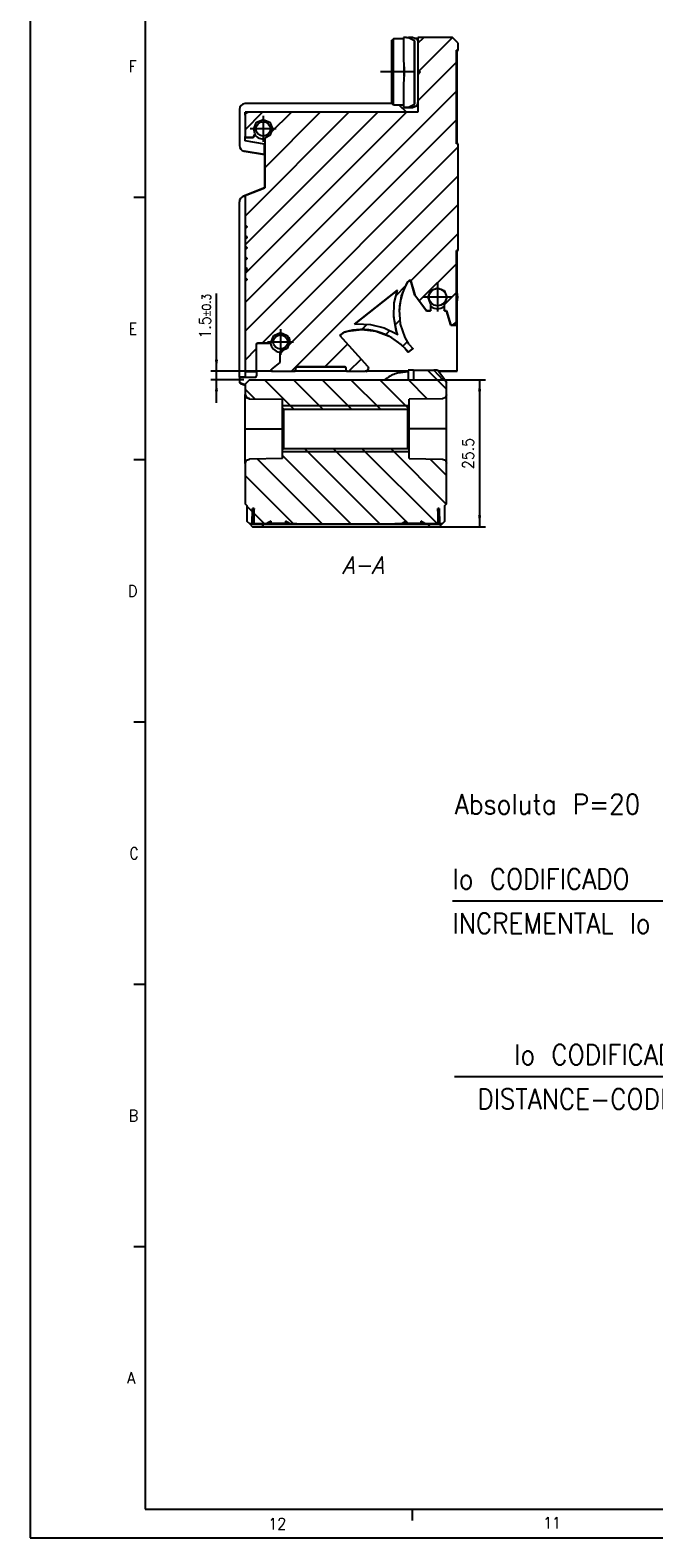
# Model space of a CAD drawing. Header units: millimetres. Extents: x -285 to 2170, y -280 to 203.
# Tile 1 of 32: x -285 to -176, y -217 to 45. Entities that reach past the tile are written whole.
import ezdxf

# ---------------------------------------------------------------- set-up
doc = ezdxf.new("R2010")
doc.units = ezdxf.units.MM
doc.linetypes.add('DOT_CENTER', pattern=[14, 12, -1, 0, -1])
doc.layers.add('1', color=7, linetype='Continuous')
doc.styles.add('CONVERTER_11', font='txt.shx', dxfattribs={"width": 0.9})
doc.styles.add('CONVERTER_14', font='txt.shx', dxfattribs={"width": 0.9, "oblique": 15})
doc.dimstyles.new('ME10_DIM_32', dxfattribs={"dimtxt": 2, "dimasz": 2, "dimexe": 1, "dimexo": 1, "dimgap": 1, "dimtad": 1, "dimdec": 1, "dimdsep": 46, "dimtxsty": 'CONVERTER_11', "dimsah": 1, "dimcen": 0.09, "dimclrd": 2, "dimclre": 2, "dimclrt": 2, "dimadec": 0, "dimazin": 0, "dimtfac": 1, "dimtdec": 4, "dimtix": 1, "dimtmove": 0, "dimatfit": 3, "dimfxl": 1, "dimtolj": 1, "dimtzin": 0, "dimarcsym": 0})
doc.dimstyles.new('ME10_DIM_33', dxfattribs={"dimtxt": 2, "dimasz": 2, "dimexe": 1, "dimexo": 1, "dimgap": 1, "dimtad": 1, "dimdsep": 46, "dimtxsty": 'CONVERTER_11', "dimsah": 1, "dimcen": 0.09, "dimclrd": 2, "dimclre": 2, "dimclrt": 2, "dimadec": 0, "dimazin": 0, "dimtol": 1, "dimtp": 0.3, "dimtm": 0.3, "dimtfac": 0.75, "dimtdec": 1, "dimtix": 1, "dimtmove": 0, "dimatfit": 3, "dimfxl": 1, "dimtolj": 1, "dimtzin": 0, "dimarcsym": 0})
doc.dimstyles.get("Standard").update_dxf_attribs({"dimtxt": 0.18, "dimasz": 0.18, "dimexe": 0.18, "dimexo": 0.0625, "dimgap": 0.09, "dimtad": 0, "dimtih": 1, "dimtoh": 1, "dimdec": 4, "dimzin": 0, "dimdsep": 46, "dimtxsty": 'Standard', "dimcen": 0.09, "dimadec": 0, "dimazin": 0, "dimtfac": 1, "dimtdec": 4, "dimtofl": 0, "dimtmove": 0, "dimatfit": 3, "dimfxl": 1, "dimtolj": 1, "dimtzin": 0, "dimarcsym": 0})
pattern_1 = [(-45, (0, 0), (2.5, 2.5), [])]

# ---------------------------------------------------------------- blocks, each defined once
blk = doc.blocks.new('Marco_a2', base_point=(304.21, -212.02))
at = {"layer": '1', "color": 7, "linetype": 'Continuous'}
for p, q in [((-264.79, 197.98), (-264.79, -212.02)), ((-264.79, -212.02), (304.21, -212.02))]:
    blk.add_line(p, q, dxfattribs=at)
at = {"layer": '1', "color": 2, "linetype": 'Continuous'}
for p, q in [((-284.79, 79.98), (-284.79, -217.02)), ((-264.79, 15.76), (-266.79, 15.76)), ((-264.79, -29.8), (-266.79, -29.8)), ((-264.79, -75.35), (-266.79, -75.35)), ((-264.79, -120.91), (-266.79, -120.91)), ((-264.79, -166.46), (-266.79, -166.46)), ((-218.47, -212.02), (-218.47, -214.02)), ((-284.79, -217.02), (309.21, -217.02))]:
    blk.add_line(p, q, dxfattribs=at)
at = {"layer": '1', "color": 2, "char_height": 2, "attachment_point": 4, "line_spacing_factor": 1.20048, "style": 'CONVERTER_11'}
for s, insert in [('F', (-267.69, 38.54)), ('E', (-267.69, -7.02)), ('D', (-267.78, -52.58)), ('C', (-267.56, -98.13)), ('B', (-267.65, -143.69)), ('A', (-267.94, -189.24)), ('12', (-243.42, -214.58)), ('11', (-195.7, -214.41))]:
    blk.add_mtext(s, dxfattribs=dict(at, insert=insert))
blk = doc.blocks.new('Top', base_point=(304.21, -212.02))
blk.add_blockref('Marco_a2', (304.21, -212.02))
blk = doc.blocks.new('A__1', base_point=(-105.42, -133.038))
at = {"layer": '1', "color": 2, "char_height": 3.5, "line_spacing_factor": 1.320528, "style": 'CONVERTER_11'}
for s, insert, attachment_point in [('Io CODIFICADO\\PINCREMENTAL Io', (-211.435, -112.034), 7), ('Io CODIFICADO\\PDISTANCE-CODED Io', (-185.357, -136.954), 5)]:
    blk.add_mtext(s, dxfattribs=dict(at, insert=insert, attachment_point=attachment_point))
blk = doc.blocks.new('240', base_point=(-105, -138.27))
blk.add_blockref('A__1', (-105.42, -133.04))
blk = doc.blocks.new('CABEZA__28', base_point=(-247.46, -41.42))
at = {"linetype": 'Continuous'}
h = blk.add_hatch(dxfattribs=at)
h.set_pattern_fill('_USER', color=3, scale=3.535534, angle=-45, pattern_type=0)
h.set_pattern_definition(pattern_1)
h.paths.add_polyline_path([(-218.2, -14.21), (-214.66, -14.21), (-213.15, -15.92), (-212.8, -15.92), (-212.46, -16.38), (-212.46, -18.44), (-212.68, -18.98), (-213.2, -19.19), (-218.96, -19.27), (-218.96, -20.77), (-219.21, -21.02), (-240.71, -21.02), (-240.96, -20.77), (-240.96, -19.27), (-246.72, -19.19), (-247.24, -18.98), (-247.46, -18.44), (-247.46, -16.67), (-246.71, -15.92), (-218.2, -15.92)])
h = blk.add_hatch(dxfattribs=at)
h.set_pattern_fill('_USER', color=3, scale=3.535534, angle=-45, pattern_type=0)
h.set_pattern_definition(pattern_1)
h.paths.add_polyline_path([(-219.88, -40.68), (-219.46, -40.47), (-219.46, -40.82), (-216.95, -40.82), (-216.95, -40.47), (-216.54, -40.68), (-216.13, -40.92), (-214.01, -40.92), (-214.01, -38.22), (-213.76, -38.22), (-213.69, -40.92), (-213.26, -40.92), (-212.76, -40.42), (-212.76, -37.72), (-212.46, -37.42), (-212.46, -30.4), (-212.68, -29.87), (-213.2, -29.65), (-218.96, -29.57), (-218.96, -28.07), (-219.21, -27.82), (-240.71, -27.82), (-240.96, -28.07), (-240.96, -29.57), (-246.72, -29.65), (-247.24, -29.87), (-247.46, -30.4), (-247.46, -37.42), (-247.16, -37.72), (-247.16, -40.42), (-246.66, -40.92), (-246.23, -40.92), (-246.16, -38.22), (-245.91, -38.22), (-245.91, -40.92), (-243.78, -40.92), (-243.38, -40.68), (-242.96, -40.47), (-242.96, -40.82), (-240.45, -40.82), (-240.45, -40.47), (-240.04, -40.68), (-239.63, -40.92), (-220.28, -40.92)])
at = {"color": 7, "linetype": 'Continuous'}
for p, q in [((-219.13, -14.21), (-219.13, -15.92)), ((-218.2, -14.21), (-214.66, -14.21)), ((-218.2, -14.21), (-218.2, -15.92)), ((-214.04, -14.21), (-214.66, -14.21)), ((-214.66, -14.21), (-213.15, -15.92)), ((-212.8, -15.92), (-214.04, -14.21)), ((-246.71, -15.92), (-247.46, -16.67)), ((-247.46, -16.67), (-247.46, -18.44)), ((-246.71, -15.92), (-218.2, -15.92)), ((-213.15, -15.92), (-212.8, -15.92)), ((-212.8, -15.92), (-212.46, -16.38)), ((-212.46, -18.44), (-212.46, -16.38)), ((-247.46, -24.42), (-247.46, -18.44)), ((-247.46, -18.44), (-247.24, -18.98)), ((-247.24, -18.98), (-247.46, -18.44)), ((-247.24, -18.98), (-246.72, -19.19)), ((-246.72, -19.19), (-247.24, -18.98)), ((-246.72, -19.19), (-240.96, -19.27)), ((-246.72, -19.19), (-240.96, -19.27)), ((-240.96, -20.77), (-240.96, -19.27)), ((-240.71, -21.02), (-240.96, -20.77)), ((-240.96, -28.07), (-240.96, -20.77)), ((-219.21, -21.02), (-218.96, -20.77)), ((-213.2, -19.19), (-218.96, -19.27)), ((-213.2, -19.19), (-218.96, -19.27)), ((-218.96, -20.77), (-218.96, -19.27)), ((-218.96, -28.07), (-218.96, -20.77)), ((-212.68, -18.98), (-213.2, -19.19)), ((-212.68, -18.98), (-213.2, -19.19)), ((-212.46, -18.44), (-212.68, -18.98)), ((-212.46, -18.44), (-212.68, -18.98)), ((-212.46, -24.42), (-212.46, -18.44)), ((-240.71, -27.82), (-240.71, -21.02)), ((-240.71, -21.02), (-219.21, -21.02)), ((-219.21, -27.82), (-219.21, -21.02)), ((-247.46, -24.42), (-246.72, -24.42)), ((-247.46, -30.4), (-247.46, -24.42)), ((-246.72, -24.42), (-240.96, -24.42)), ((-213.2, -24.42), (-218.96, -24.42)), ((-212.46, -24.42), (-213.2, -24.42)), ((-212.46, -30.4), (-212.46, -24.42)), ((-240.71, -27.82), (-240.96, -28.07)), ((-240.96, -29.57), (-240.96, -28.07)), ((-240.71, -27.82), (-219.21, -27.82)), ((-219.21, -27.82), (-218.96, -28.07)), ((-218.96, -29.57), (-218.96, -28.07)), ((-247.46, -30.4), (-247.24, -29.87)), ((-247.46, -30.4), (-247.46, -37.42)), ((-247.24, -29.87), (-246.72, -29.65)), ((-240.96, -29.57), (-246.72, -29.65)), ((-218.96, -29.57), (-213.2, -29.65)), ((-213.2, -29.65), (-212.68, -29.87)), ((-212.68, -29.87), (-212.46, -30.4)), ((-212.46, -37.42), (-212.46, -30.4)), ((-247.16, -37.72), (-247.46, -37.42)), ((-247.16, -37.72), (-247.46, -37.42)), ((-247.46, -37.42), (-247.16, -37.72)), ((-247.46, -37.42), (-247.16, -37.72)), ((-247.16, -37.72), (-247.16, -40.42)), ((-246.23, -40.92), (-246.16, -38.22)), ((-246.23, -40.92), (-246.16, -38.22)), ((-246.16, -38.22), (-245.91, -38.22)), ((-245.97, -38.22), (-246.16, -38.22)), ((-246.16, -38.22), (-246.16, -38.22)), ((-245.95, -38.57), (-245.99, -38.92)), ((-245.99, -38.92), (-245.91, -38.92)), ((-245.91, -38.92), (-245.99, -38.92)), ((-245.91, -38.22), (-245.97, -38.22)), ((-245.91, -38.27), (-245.95, -38.57)), ((-245.91, -40.92), (-245.91, -38.22)), ((-214.01, -38.22), (-213.76, -38.22)), ((-214.01, -38.22), (-214.01, -40.92)), ((-213.94, -38.22), (-214.01, -38.22)), ((-213.97, -38.57), (-214.01, -38.27)), ((-214.01, -38.92), (-213.93, -38.92)), ((-213.93, -38.92), (-213.97, -38.57)), ((-213.76, -38.22), (-213.94, -38.22)), ((-213.76, -38.22), (-213.69, -40.92)), ((-213.76, -38.22), (-213.69, -40.92)), ((-213.76, -38.22), (-213.76, -38.22)), ((-212.46, -37.42), (-212.76, -37.72)), ((-212.76, -37.72), (-212.46, -37.42)), ((-212.76, -37.72), (-212.46, -37.42)), ((-212.46, -37.42), (-212.76, -37.72)), ((-212.76, -40.42), (-212.76, -37.72)), ((-247.16, -40.42), (-246.66, -40.92)), ((-246.66, -40.92), (-247.16, -40.42)), ((-247.16, -40.42), (-247.16, -40.42)), ((-246.66, -40.92), (-246.16, -41.42)), ((-246.66, -40.92), (-246.16, -41.42)), ((-246.66, -40.92), (-246.66, -40.92)), ((-246.66, -40.92), (-246.23, -40.92)), ((-244.22, -40.92), (-246.66, -40.92)), ((-246.23, -40.92), (-243.38, -40.92)), ((-246.23, -40.92), (-246.23, -40.92)), ((-246.16, -41.42), (-244.51, -41.42)), ((-213.76, -41.42), (-246.16, -41.42)), ((-245.91, -40.92), (-243.78, -40.92)), ((-245.91, -40.92), (-245.91, -40.92)), ((-244.51, -41.42), (-244.22, -40.92)), ((-243.38, -40.68), (-243.78, -40.92)), ((-242.96, -40.47), (-243.38, -40.68)), ((-242.96, -40.82), (-242.96, -40.47)), ((-240.45, -40.82), (-242.96, -40.82)), ((-241.71, -40.92), (-239.63, -40.92)), ((-240.04, -40.68), (-240.45, -40.47)), ((-240.45, -40.47), (-240.45, -40.82)), ((-239.63, -40.92), (-240.04, -40.68)), ((-239.63, -40.92), (-220.28, -40.92)), ((-219.88, -40.68), (-220.28, -40.92)), ((-219.46, -40.47), (-219.88, -40.68)), ((-219.46, -40.82), (-219.46, -40.47)), ((-216.95, -40.82), (-219.46, -40.82)), ((-218.21, -40.92), (-216.13, -40.92)), ((-216.54, -40.68), (-216.95, -40.47)), ((-216.95, -40.47), (-216.95, -40.82)), ((-216.13, -40.92), (-216.54, -40.68)), ((-216.53, -40.92), (-213.69, -40.92)), ((-216.13, -40.92), (-214.01, -40.92)), ((-213.26, -40.92), (-215.69, -40.92)), ((-215.69, -40.92), (-215.41, -41.42)), ((-215.41, -41.42), (-213.76, -41.42)), ((-214.01, -40.92), (-214.01, -40.92)), ((-213.76, -41.42), (-213.26, -40.92)), ((-213.76, -41.42), (-213.26, -40.92)), ((-213.69, -40.92), (-213.69, -40.92)), ((-213.69, -40.92), (-213.26, -40.92)), ((-213.26, -40.92), (-212.76, -40.42)), ((-212.76, -40.42), (-213.26, -40.92)), ((-213.26, -40.92), (-213.26, -40.92)), ((-212.76, -40.42), (-212.76, -40.42))]:
    blk.add_line(p, q, dxfattribs=at)
for points, knots in [([(-218.2, -14.21), (-218.38, -14.21), (-218.69, -14.21), (-219, -14.21), (-219.13, -14.21)], [0, 0, 0, 0, 0.5416641, 0.9298079, 0.9298079, 0.9298079, 0.9298079]), ([(-245.91, -40.92), (-245.86, -40.92), (-245.76, -40.92), (-245.52, -40.92), (-245.15, -40.92), (-244.63, -40.92), (-244, -40.92), (-243.53, -40.92), (-243.29, -40.92)], [0, 0, 0, 0, 0.133957, 0.319313, 0.708311, 1.23432, 1.879507, 2.622001, 2.622001, 2.622001, 2.622001]), ([(-239.86, -41.42), (-239.89, -41.42), (-240, -41.42), (-240.26, -41.42), (-240.66, -41.42), (-241.19, -41.42), (-241.8, -41.42), (-242.46, -41.42), (-243.11, -41.42), (-243.73, -41.42), (-244.24, -41.42), (-244.68, -41.42), (-244.87, -41.42), (-245.11, -41.42), (-244.87, -41.42), (-244.68, -41.42), (-244.24, -41.42), (-243.73, -41.42), (-243.11, -41.42), (-242.46, -41.42), (-241.8, -41.42), (-241.19, -41.42), (-240.66, -41.42), (-240.26, -41.42), (-240, -41.42), (-239.89, -41.42), (-239.86, -41.42)], [0, 0, 0, 0, 0.088594, 0.348334, 0.761523, 1.3, 1.927071, 2.6, 3.272929, 3.9, 4.438477, 4.851666, 5.111406, 5.2, 5.288594, 5.548334, 5.961523, 6.5, 7.127071, 7.8, 8.472929, 9.1, 9.638477, 10.051666, 10.311407, 10.4, 10.4, 10.4, 10.4]), ([(-244.96, -40.92), (-244.92, -40.92), (-244.78, -40.92), (-244.46, -40.92), (-243.95, -40.92), (-243.3, -40.92), (-242.53, -40.92), (-241.71, -40.92), (-240.89, -40.92), (-240.12, -40.92), (-239.48, -40.92), (-238.93, -40.92), (-238.69, -40.92), (-238.4, -40.92), (-238.69, -40.92), (-238.93, -40.92), (-239.48, -40.92), (-240.12, -40.92), (-240.89, -40.92), (-241.71, -40.92), (-242.53, -40.92), (-243.3, -40.92), (-243.95, -40.92), (-244.46, -40.92), (-244.78, -40.92), (-244.92, -40.92), (-244.96, -40.92)], [0, 0, 0, 0, 0.110742, 0.435417, 0.951904, 1.625, 2.408838, 3.25, 4.091162, 4.875, 5.548096, 6.064583, 6.389258, 6.5, 6.610742, 6.935417, 7.451904, 8.125, 8.908838, 9.75, 10.591162, 11.375, 12.048096, 12.564583, 12.889258, 13, 13, 13, 13]), ([(-244.51, -41.42), (-242.96, -41.42), (-239.79, -41.42), (-234.94, -41.42), (-229.96, -41.42), (-224.97, -41.42), (-220.12, -41.42), (-216.95, -41.42), (-215.41, -41.42)], [0, 0, 0, 0, 4.624775, 9.518238, 14.54789, 19.577542, 24.471006, 29.09578, 29.09578, 29.09578, 29.09578]), ([(-243.78, -40.92), (-243.63, -40.92), (-243.3, -40.92), (-242.8, -40.92), (-242.26, -40.92), (-241.89, -40.92), (-241.71, -40.92)], [0, 0, 0, 0, 0.461686, 0.971482, 1.514173, 2.07356, 2.07356, 2.07356, 2.07356]), ([(-243.29, -40.92), (-241.87, -40.92), (-238.95, -40.92), (-234.51, -40.92), (-229.96, -40.92), (-225.41, -40.92), (-220.96, -40.92), (-218.05, -40.92), (-216.63, -40.92)], [0, 0, 0, 0, 4.261438, 8.739822, 13.327993, 17.916165, 22.394549, 26.655987, 26.655987, 26.655987, 26.655987]), ([(-242.96, -40.82), (-242.76, -40.82), (-242.34, -40.82), (-241.71, -40.82), (-241.07, -40.82), (-240.66, -40.82), (-240.45, -40.82)], [0, 0, 0, 0, 0.610559, 1.25586, 1.901161, 2.51172, 2.51172, 2.51172, 2.51172]), ([(-221.46, -40.92), (-221.42, -40.92), (-221.28, -40.92), (-220.96, -40.92), (-220.45, -40.92), (-219.8, -40.92), (-219.03, -40.92), (-218.21, -40.92), (-217.39, -40.92), (-216.62, -40.92), (-215.98, -40.92), (-215.43, -40.92), (-215.19, -40.92), (-214.9, -40.92), (-215.19, -40.92), (-215.43, -40.92), (-215.98, -40.92), (-216.62, -40.92), (-217.39, -40.92), (-218.21, -40.92), (-219.03, -40.92), (-219.8, -40.92), (-220.45, -40.92), (-220.96, -40.92), (-221.28, -40.92), (-221.42, -40.92), (-221.46, -40.92)], [0, 0, 0, 0, 0.110742, 0.435417, 0.951904, 1.625, 2.408838, 3.25, 4.091162, 4.875, 5.548096, 6.064583, 6.389258, 6.5, 6.610742, 6.935417, 7.451904, 8.125, 8.908838, 9.75, 10.591162, 11.375, 12.048096, 12.564583, 12.889258, 13, 13, 13, 13]), ([(-220.28, -40.92), (-220.13, -40.92), (-219.8, -40.92), (-219.3, -40.92), (-218.76, -40.92), (-218.39, -40.92), (-218.21, -40.92)], [0, 0, 0, 0, 0.461686, 0.971482, 1.514173, 2.07356, 2.07356, 2.07356, 2.07356]), ([(-214.86, -41.42), (-214.89, -41.42), (-215, -41.42), (-215.26, -41.42), (-215.66, -41.42), (-216.19, -41.42), (-216.8, -41.42), (-217.46, -41.42), (-218.11, -41.42), (-218.73, -41.42), (-219.24, -41.42), (-219.68, -41.42), (-219.87, -41.42), (-220.11, -41.42), (-219.87, -41.42), (-219.68, -41.42), (-219.24, -41.42), (-218.73, -41.42), (-218.11, -41.42), (-217.46, -41.42), (-216.8, -41.42), (-216.19, -41.42), (-215.66, -41.42), (-215.26, -41.42), (-215, -41.42), (-214.89, -41.42), (-214.86, -41.42)], [0, 0, 0, 0, 0.088594, 0.348334, 0.761523, 1.3, 1.927071, 2.6, 3.272929, 3.9, 4.438477, 4.851666, 5.111406, 5.2, 5.288594, 5.548334, 5.961523, 6.5, 7.127071, 7.8, 8.472929, 9.1, 9.638477, 10.051666, 10.311407, 10.4, 10.4, 10.4, 10.4]), ([(-219.46, -40.82), (-219.26, -40.82), (-218.84, -40.82), (-218.21, -40.82), (-217.57, -40.82), (-217.16, -40.82), (-216.95, -40.82)], [0, 0, 0, 0, 0.610559, 1.25586, 1.901161, 2.51172, 2.51172, 2.51172, 2.51172]), ([(-216.63, -40.92), (-216.38, -40.92), (-215.92, -40.92), (-215.28, -40.92), (-214.76, -40.92), (-214.4, -40.92), (-214.16, -40.92), (-214.05, -40.92), (-214.01, -40.92)], [0, 0, 0, 0, 0.742494, 1.387681, 1.91369, 2.302688, 2.488044, 2.622001, 2.622001, 2.622001, 2.622001])]:
    blk.add_open_spline(points, degree=3, knots=knots, dxfattribs=at)
at = {"layer": '1', "color": 30, "linetype": 'Continuous'}
for p, q in [((-218.96, -20.42), (-240.96, -20.42)), ((-218.96, -28.42), (-240.96, -28.42))]:
    blk.add_line(p, q, dxfattribs=at)
blk = doc.blocks.new('REGLA__29', base_point=(-248.46, -16.81))
at = {"linetype": 'Continuous'}
h = blk.add_hatch(dxfattribs=at)
h.set_pattern_fill('_USER', color=3, scale=3.535534, angle=45, pattern_type=0)
h.set_pattern_definition([(45, (0, 0), (-2.5, 2.5), [])])
h.paths.add_polyline_path([(-247.31, 30.43), (-247.46, 30.08), (-247.46, 26.38), (-247.4, 26.24), (-247.26, 26.18), (-246.17, 26.18), (-246.03, 26.24), (-246, 26.28), (-245.75, 26.7), (-245.73, 26.8), (-245.75, 26.9), (-245.95, 27.68), (-245.48, 28.83), (-244.33, 29.31), (-243.18, 28.83), (-242.7, 27.68), (-243.18, 26.53), (-243.93, 26.11), (-244.02, 26.06), (-244.06, 26), (-244.06, 17.45), (-247.14, 16.22), (-247.31, 16.11), (-247.46, 15.76), (-247.46, 11.03), (-247.19, 10.75), (-247.16, 10.68), (-247.19, 10.61), (-247.46, 10.34), (-247.46, 9.19), (-247.19, 8.92), (-247.16, 8.85), (-247.19, 8.78), (-247.46, 8.51), (-247.46, 7.36), (-247.19, 7.09), (-247.16, 7.02), (-247.19, 6.95), (-247.46, 6.68), (-247.46, 5.53), (-247.19, 5.26), (-247.16, 5.18), (-247.19, 5.11), (-247.46, 4.84), (-247.46, 3.69), (-247.19, 3.42), (-247.16, 3.35), (-247.19, 3.28), (-247.46, 3.01), (-247.46, 1.86), (-247.19, 1.59), (-247.16, 1.52), (-247.19, 1.45), (-247.46, 1.18), (-247.46, -14.22), (-247.4, -14.36), (-247.26, -14.42), (-245.66, -14.42), (-245.52, -14.36), (-245.46, -14.22), (-245.46, -9.72), (-245.4, -9.58), (-245.26, -9.52), (-243.14, -9.52), (-243, -9.46), (-242.94, -9.32), (-242.46, -8.17), (-241.31, -7.7), (-240.16, -8.17), (-239.69, -9.32), (-240.16, -10.47), (-241.29, -10.95), (-241.43, -11.01), (-241.46, -11.04), (-241.46, -12.87), (-242.89, -14.07), (-242.9, -14.08), (-242.96, -14.22), (-242.9, -14.36), (-242.76, -14.42), (-238.86, -14.42), (-238.72, -14.36), (-238.66, -14.22), (-238.66, -13.82), (-238.6, -13.68), (-238.46, -13.62), (-230.16, -13.62), (-230.02, -13.68), (-229.96, -13.82), (-229.96, -14.22), (-229.9, -14.36), (-229.76, -14.42), (-226.54, -14.42), (-226.18, -14.27), (-226.04, -13.92), (-226.17, -13.59), (-231, -8.21), (-230.24, -7.61), (-229.64, -7.45), (-227.19, -7.16), (-224.74, -7.46), (-222.43, -8.34), (-220.41, -9.75), (-219.74, -10.4), (-219.52, -10.72), (-219.48, -10.69), (-219.14, -11.1), (-218.36, -10.48), (-218.95, -9.78), (-219.66, -8.54), (-220.45, -6.21), (-220.66, -3.75), (-220.28, -1.31), (-219.32, 0.97), (-219.26, 1.07), (-218.73, 1.49), (-217.97, -1.16), (-215.96, -3.92), (-215.39, -3.92), (-215.24, -3.86), (-215.19, -3.72), (-215.19, -2.77), (-215.24, -2.63), (-215.66, -1.54), (-215.18, -0.39), (-214.04, 0.08), (-212.89, -0.39), (-212.41, -1.54), (-212.83, -2.63), (-212.89, -2.77), (-212.89, -3.72), (-212.83, -3.86), (-212.69, -3.92), (-212.47, -3.92), (-211.76, -6.42), (-210.76, -6.42), (-210.76, 6.58), (-210.46, 6.58), (-210.46, 25.08), (-210.76, 25.08), (-210.76, 41.33), (-210.46, 41.33), (-210.46, 42.58), (-211.46, 43.58), (-217.46, 43.58), (-217.46, 38.02), (-217.09, 37.65), (-217.06, 37.58), (-217.09, 37.51), (-217.46, 37.14), (-217.46, 30.58), (-246.96, 30.58)])
h.paths.add_polyline_path([(-221.64, -4.93), (-221.55, -2.5), (-221.01, -0.31), (-228.49, -6.23), (-228.12, -6.19), (-225.69, -6.26), (-223.33, -6.85), (-221.16, -7.93), (-220.95, -8.07), (-221.2, -7.32)], flags=16)
at = {"color": 7, "linetype": 'Continuous'}
for p, q in [((-221.71, 43.33), (-221.96, 43.08)), ((-221.96, 35.79), (-221.96, 43.08)), ((-219.96, 43.33), (-221.71, 43.33)), ((-221.71, 35.71), (-221.71, 43.33)), ((-219.96, 43.58), (-219.96, 40.41)), ((-219.46, 43.58), (-219.96, 43.58)), ((-219.46, 43.58), (-219.08, 43.58)), ((-218.46, 43.58), (-219.08, 43.58)), ((-219.08, 43.58), (-218.06, 43.04)), ((-217.66, 43.27), (-218.46, 43.58)), ((-218.36, 43.58), (-218.46, 43.58)), ((-218.36, 43.54), (-218.36, 43.58)), ((-218.03, 42.99), (-218.06, 43.04)), ((-218.06, 31.92), (-218.06, 43.04)), ((-217.96, 42.87), (-218.03, 42.99)), ((-217.96, 41.58), (-217.96, 42.87)), ((-217.46, 43.37), (-217.93, 43.37)), ((-217.66, 43.27), (-217.56, 43.16)), ((-217.56, 43.16), (-217.5, 43.02)), ((-217.5, 43.02), (-217.49, 42.99)), ((-217.49, 42.99), (-217.46, 42.68)), ((-217.46, 43.58), (-217.46, 38.02)), ((-211.46, 43.58), (-217.46, 43.58)), ((-210.46, 42.58), (-211.46, 43.58)), ((-210.46, 41.33), (-210.46, 42.58)), ((-219.96, 40.41), (-219.96, 40.31)), ((-219.96, 40.31), (-219.95, 39.97)), ((-219.95, 39.97), (-219.87, 38.52)), ((-217.96, 33.38), (-217.96, 41.58)), ((-210.76, 41.33), (-210.46, 41.33)), ((-210.66, 41.32), (-210.76, 41.33)), ((-210.76, 41.33), (-210.46, 41.32)), ((-210.46, 41.32), (-210.76, 41.33)), ((-210.76, 25.08), (-210.76, 41.33)), ((-210.46, 41.32), (-210.66, 41.32)), ((-210.66, 25.08), (-210.66, 41.32)), ((-210.46, 41.32), (-210.46, 41.33)), ((-219.87, 38.52), (-219.86, 38.33)), ((-219.86, 36.82), (-219.87, 36.63)), ((-219.86, 38.33), (-219.86, 36.82)), ((-219.86, 36.82), (-219.86, 38.33)), ((-217.46, 38.02), (-217.09, 37.65)), ((-217.46, 38.02), (-217.46, 37.14)), ((-217.46, 38.02), (-217.46, 38.02)), ((-217.09, 37.65), (-217.46, 38.02)), ((-217.46, 37.14), (-217.09, 37.51)), ((-217.46, 37.14), (-217.46, 30.58)), ((-217.09, 37.65), (-217.06, 37.58)), ((-217.06, 37.58), (-217.09, 37.51)), ((-221.96, 32.08), (-221.96, 35.79)), ((-221.71, 31.83), (-221.71, 35.71)), ((-219.95, 35.18), (-219.96, 34.84)), ((-219.96, 34.84), (-219.96, 34.74)), ((-219.96, 34.74), (-219.96, 31.38)), ((-219.87, 36.63), (-219.95, 35.18)), ((-221.96, 32.07), (-247.46, 32.07)), ((-221.71, 31.83), (-221.96, 32.08)), ((-219.96, 31.83), (-221.71, 31.83)), ((-219.46, 30.58), (-220.71, 31.83)), ((-218.06, 31.92), (-219.08, 31.38)), ((-218.46, 31.38), (-217.66, 31.68)), ((-217.66, 31.68), (-218.36, 31.41)), ((-218.06, 31.92), (-218.03, 31.96)), ((-218.03, 31.96), (-217.96, 32.08)), ((-217.96, 32.08), (-217.96, 33.38)), ((-217.56, 31.8), (-217.66, 31.68)), ((-217.66, 31.68), (-217.56, 31.8)), ((-217.5, 31.94), (-217.56, 31.8)), ((-217.56, 31.8), (-217.5, 31.94)), ((-217.49, 31.96), (-217.5, 31.94)), ((-217.5, 31.94), (-217.49, 31.96)), ((-217.46, 32.27), (-217.49, 31.96)), ((-217.49, 31.96), (-217.46, 32.27)), ((-248.46, 31.07), (-248.46, 24.82)), ((-247.46, 30.08), (-247.46, 30.58)), ((-246.97, 30.58), (-247.46, 30.58)), ((-247.46, 30.58), (-246.97, 30.58)), ((-247.46, 30.08), (-247.31, 30.43)), ((-247.46, 30.08), (-247.46, 26.38)), ((-247.31, 30.43), (-246.96, 30.58)), ((-217.46, 30.58), (-246.96, 30.58)), ((-245.95, 27.68), (-245.48, 28.83)), ((-245.48, 28.83), (-244.33, 29.31)), ((-244.33, 29.31), (-243.18, 28.83)), ((-243.18, 28.83), (-242.7, 27.68)), ((-219.72, 31.38), (-219.96, 31.38)), ((-219.96, 31.38), (-219.46, 31.38)), ((-219.96, 31.38), (-219.72, 31.38)), ((-219.46, 31.38), (-219.96, 31.38)), ((-219.08, 31.38), (-219.46, 31.38)), ((-219.08, 31.38), (-219.46, 31.38)), ((-218.46, 31.38), (-219.08, 31.38)), ((-218.46, 31.38), (-219.06, 31.38)), ((-219.06, 31.38), (-218.46, 31.38)), ((-218.36, 31.38), (-218.36, 31.41)), ((-247.4, 26.24), (-247.46, 26.38)), ((-247.46, 25.59), (-247.46, 26.37)), ((-247.26, 26.18), (-247.4, 26.24)), ((-246.03, 26.24), (-246.17, 26.18)), ((-246, 26.28), (-246.03, 26.24)), ((-246, 26.28), (-245.75, 26.7)), ((-245.77, 26.67), (-246, 26.27)), ((-245.75, 26.9), (-245.95, 27.68)), ((-245.75, 26.7), (-245.77, 26.67)), ((-245.75, 26.9), (-245.73, 26.8)), ((-245.73, 26.8), (-245.75, 26.7)), ((-245.74, 26.74), (-245.75, 26.7)), ((-245.73, 26.79), (-245.74, 26.74)), ((-245.73, 26.8), (-245.73, 26.79)), ((-243.18, 26.53), (-243.93, 26.11)), ((-242.7, 27.68), (-243.18, 26.53)), ((-247.62, 23.84), (-244.08, 23.26)), ((-244.08, 23.26), (-247.62, 23.84)), ((-244.08, 25.03), (-247.46, 25.59)), ((-247.26, 26.18), (-246.17, 26.18)), ((-246.17, 26.17), (-247.26, 26.17)), ((-244.08, 23.26), (-244.08, 25.03)), ((-244.06, 26), (-244.02, 26.06)), ((-244.06, 26), (-244.06, 17.45)), ((-244.02, 26.06), (-243.93, 26.11)), ((-210.46, 25.08), (-210.76, 25.08)), ((-210.46, 6.58), (-210.46, 25.08)), ((-244.08, 23.26), (-244.08, 17.44)), ((-247.46, 16.1), (-247.83, 15.95)), ((-244.08, 17.44), (-247.46, 16.1)), ((-247.46, 15.76), (-247.31, 16.11)), ((-247.46, 16.1), (-247.46, 15.76)), ((-247.46, 15.76), (-247.46, 11.03)), ((-247.31, 16.11), (-247.14, 16.22)), ((-247.14, 16.22), (-244.06, 17.45)), ((-248.46, -15.42), (-248.46, 15.02)), ((-247.46, 11.03), (-247.19, 10.75)), ((-247.46, 11.03), (-247.46, 11.02)), ((-247.46, 11.02), (-247.46, 10.34)), ((-247.19, 10.75), (-247.46, 11.02)), ((-247.19, 10.61), (-247.46, 10.34)), ((-247.19, 10.75), (-247.16, 10.68)), ((-247.19, 10.75), (-247.16, 10.68)), ((-247.16, 10.68), (-247.19, 10.61)), ((-247.46, 10.34), (-247.46, 9.19)), ((-247.46, 9.19), (-247.46, 9.19)), ((-247.46, 9.19), (-247.46, 8.51)), ((-247.19, 8.92), (-247.46, 9.19)), ((-247.46, 9.19), (-247.19, 8.92)), ((-247.19, 8.78), (-247.46, 8.51)), ((-247.46, 8.51), (-247.46, 7.36)), ((-247.19, 8.92), (-247.16, 8.85)), ((-247.19, 8.92), (-247.16, 8.85)), ((-247.16, 8.85), (-247.19, 8.78)), ((-247.46, 7.36), (-247.19, 7.09)), ((-247.46, 7.35), (-247.46, 7.36)), ((-247.46, 7.35), (-247.46, 6.68)), ((-247.19, 7.08), (-247.46, 7.35)), ((-247.19, 6.95), (-247.46, 6.68)), ((-247.46, 6.68), (-247.46, 5.53)), ((-247.46, 5.53), (-247.46, 5.52)), ((-247.46, 5.53), (-247.19, 5.26)), ((-247.19, 5.25), (-247.46, 5.52)), ((-247.46, 5.52), (-247.46, 4.84)), ((-247.19, 7.09), (-247.16, 7.02)), ((-247.19, 7.08), (-247.16, 7.02)), ((-247.16, 7.02), (-247.19, 6.95)), ((-247.19, 5.26), (-247.16, 5.18)), ((-247.19, 5.25), (-247.16, 5.18)), ((-210.76, 6.58), (-210.46, 6.58)), ((-210.76, -6.42), (-210.76, 6.58)), ((-210.66, 6.57), (-210.76, 6.57)), ((-210.46, 6.57), (-210.66, 6.57)), ((-210.66, -14.42), (-210.66, 6.57)), ((-210.46, 6.57), (-210.46, 6.58)), ((-247.19, 5.11), (-247.46, 4.84)), ((-247.46, 4.84), (-247.46, 3.69)), ((-247.46, 3.69), (-247.46, 3.69)), ((-247.19, 3.42), (-247.46, 3.69)), ((-247.46, 3.69), (-247.19, 3.42)), ((-247.46, 3.69), (-247.46, 3.01)), ((-247.19, 3.28), (-247.46, 3.01)), ((-247.46, 3.01), (-247.46, 1.86)), ((-247.16, 5.18), (-247.19, 5.11)), ((-247.19, 3.42), (-247.16, 3.35)), ((-247.19, 3.42), (-247.16, 3.35)), ((-247.16, 3.35), (-247.19, 3.28)), ((-247.46, 1.86), (-247.46, 1.86)), ((-247.19, 1.58), (-247.46, 1.86)), ((-247.46, 1.86), (-247.46, 1.18)), ((-247.46, 1.86), (-247.19, 1.59)), ((-247.19, 1.45), (-247.46, 1.18)), ((-247.46, 1.18), (-247.46, -14.22)), ((-247.19, 1.59), (-247.16, 1.52)), ((-247.19, 1.58), (-247.16, 1.52)), ((-247.16, 1.52), (-247.19, 1.45)), ((-220.28, -1.31), (-219.32, 0.97)), ((-219.32, 0.97), (-219.26, 1.07)), ((-219.26, 1.07), (-218.73, 1.49)), ((-218.73, 1.49), (-219.26, 1.07)), ((-219.26, 1.07), (-219.26, 1.07)), ((-218.73, 1.49), (-218.73, 1.49)), ((-218.73, 1.49), (-217.97, -1.16)), ((-217.97, -1.17), (-218.73, 1.49)), ((-215.18, -0.39), (-214.04, 0.08)), ((-214.04, 0.08), (-212.89, -0.39)), ((-228.49, -6.23), (-221.01, -0.31)), ((-221.01, -0.31), (-228.49, -6.23)), ((-221.64, -4.93), (-221.55, -2.5)), ((-221.55, -2.5), (-221.01, -0.31)), ((-220.66, -3.75), (-220.28, -1.31)), ((-217.97, -1.16), (-217.97, -1.17)), ((-217.97, -1.16), (-215.96, -3.92)), ((-215.96, -3.93), (-217.97, -1.17)), ((-215.66, -1.54), (-215.18, -0.39)), ((-215.24, -2.63), (-215.66, -1.54)), ((-212.89, -0.39), (-212.41, -1.54)), ((-212.41, -1.54), (-212.83, -2.63)), ((-221.2, -7.32), (-221.64, -4.93)), ((-220.45, -6.21), (-220.66, -3.75)), ((-215.96, -3.92), (-215.39, -3.92)), ((-215.96, -3.92), (-215.96, -3.93)), ((-215.39, -3.93), (-215.96, -3.93)), ((-215.24, -3.86), (-215.39, -3.92)), ((-215.24, -2.63), (-215.19, -2.77)), ((-215.19, -3.72), (-215.24, -3.86)), ((-215.19, -3.72), (-215.19, -2.77)), ((-215.19, -3.73), (-215.19, -3.72)), ((-212.89, -2.77), (-212.83, -2.63)), ((-212.89, -2.77), (-212.89, -3.72)), ((-212.83, -3.86), (-212.89, -3.72)), ((-212.89, -3.73), (-212.89, -3.72)), ((-212.69, -3.92), (-212.83, -3.86)), ((-212.69, -3.92), (-212.47, -3.92)), ((-212.47, -3.93), (-212.69, -3.93)), ((-212.47, -3.92), (-211.76, -6.42)), ((-212.47, -3.92), (-212.47, -3.93)), ((-211.76, -6.43), (-212.47, -3.93)), ((-242.46, -8.17), (-241.31, -7.7)), ((-241.31, -7.7), (-240.16, -8.17)), ((-230.24, -7.61), (-231, -8.21)), ((-231, -8.22), (-230.24, -7.62)), ((-230.24, -7.61), (-229.64, -7.45)), ((-230.24, -7.62), (-230.24, -7.61)), ((-229.64, -7.45), (-227.19, -7.16)), ((-228.49, -6.23), (-228.12, -6.19)), ((-228.12, -6.19), (-225.69, -6.26)), ((-227.19, -7.16), (-224.74, -7.46)), ((-225.69, -6.26), (-223.33, -6.85)), ((-224.74, -7.46), (-222.43, -8.34)), ((-223.33, -6.85), (-221.16, -7.93)), ((-220.95, -8.07), (-221.2, -7.32)), ((-220.95, -8.07), (-221.2, -7.32)), ((-219.66, -8.54), (-220.45, -6.21)), ((-211.76, -6.42), (-211.76, -6.43)), ((-211.76, -6.42), (-210.76, -6.42)), ((-210.76, -6.43), (-211.76, -6.43)), ((-210.76, -6.43), (-210.76, -6.42)), ((-245.46, -9.72), (-245.4, -9.58)), ((-245.46, -14.22), (-245.46, -9.72)), ((-245.4, -9.58), (-245.26, -9.52)), ((-245.26, -9.52), (-243.14, -9.52)), ((-243.14, -9.53), (-245.26, -9.53)), ((-243, -9.46), (-243.14, -9.52)), ((-243.14, -9.53), (-243.06, -9.51)), ((-243.01, -9.49), (-243.06, -9.51)), ((-243, -9.47), (-243.01, -9.49)), ((-242.94, -9.32), (-243, -9.46)), ((-242.98, -9.45), (-243, -9.47)), ((-242.96, -9.42), (-242.98, -9.45)), ((-242.94, -9.38), (-242.96, -9.42)), ((-242.94, -9.32), (-242.46, -8.17)), ((-242.94, -9.33), (-242.94, -9.35)), ((-242.94, -9.35), (-242.94, -9.38)), ((-240.16, -10.47), (-241.29, -10.95)), ((-240.17, -8.17), (-239.89, -8.55)), ((-240.16, -8.17), (-239.69, -9.32)), ((-239.69, -9.32), (-240.16, -10.47)), ((-239.89, -8.55), (-239.74, -8.94)), ((-239.74, -8.94), (-239.69, -9.3)), ((-226.17, -13.59), (-231, -8.21)), ((-222.43, -8.34), (-220.41, -9.75)), ((-221.16, -7.93), (-220.95, -8.07)), ((-220.41, -9.75), (-219.74, -10.4)), ((-219.74, -10.4), (-219.74, -10.41)), ((-219.52, -10.72), (-219.74, -10.4)), ((-219.52, -10.72), (-219.74, -10.41)), ((-218.95, -9.78), (-219.66, -8.54)), ((-218.95, -9.78), (-218.36, -10.48)), ((-241.46, -12.87), (-242.89, -14.07)), ((-241.46, -11.04), (-241.43, -11.01)), ((-241.46, -11.04), (-241.46, -12.87)), ((-241.43, -11.01), (-241.29, -10.95)), ((-219.52, -10.72), (-219.48, -10.69)), ((-219.48, -10.69), (-219.52, -10.72)), ((-219.52, -10.72), (-219.52, -10.72)), ((-219.14, -11.1), (-219.48, -10.69)), ((-219.48, -10.69), (-219.14, -11.1)), ((-219.48, -10.69), (-219.48, -10.69)), ((-218.36, -10.48), (-219.14, -11.1)), ((-219.14, -11.1), (-218.36, -10.49)), ((-219.14, -11.1), (-219.14, -11.1)), ((-218.36, -10.48), (-218.36, -10.49)), ((-247.46, -15.42), (-248.46, -15.42)), ((-248.46, -15.42), (-245.66, -15.42)), ((-248.46, -15.42), (-248.46, -16.44)), ((-247.4, -14.36), (-247.46, -14.22)), ((-247.46, -14.23), (-247.46, -15.42)), ((-247.46, -15.42), (-245.66, -15.42)), ((-247.26, -14.42), (-247.4, -14.36)), ((-245.66, -14.42), (-247.26, -14.42)), ((-247.26, -14.43), (-245.66, -14.43)), ((-245.52, -14.36), (-245.66, -14.42)), ((-245.46, -14.22), (-245.52, -14.36)), ((-245.46, -14.23), (-245.46, -14.22)), ((-245.46, -14.42), (-245.46, -15.22)), ((-242.8, -14.42), (-245.46, -14.42)), ((-242.79, -14.42), (-245.46, -14.42)), ((-242.96, -14.22), (-242.9, -14.08)), ((-242.9, -14.36), (-242.96, -14.22)), ((-242.9, -14.08), (-242.89, -14.07)), ((-242.76, -14.42), (-242.9, -14.36)), ((-242.8, -14.42), (-242.76, -14.43)), ((-242.76, -14.42), (-238.86, -14.42)), ((-238.86, -14.43), (-242.76, -14.43)), ((-238.72, -14.36), (-238.86, -14.42)), ((-238.86, -14.43), (-238.82, -14.42)), ((-229.79, -14.42), (-238.83, -14.42)), ((-229.8, -14.42), (-238.82, -14.42)), ((-238.66, -14.22), (-238.72, -14.36)), ((-238.66, -13.82), (-238.6, -13.68)), ((-238.66, -14.22), (-238.66, -13.82)), ((-238.66, -14.23), (-238.66, -14.22)), ((-238.6, -13.68), (-238.46, -13.62)), ((-238.46, -13.62), (-230.16, -13.62)), ((-230.16, -13.63), (-238.46, -13.63)), ((-230.16, -13.62), (-230.02, -13.68)), ((-230.02, -13.68), (-229.96, -13.82)), ((-229.96, -13.82), (-229.96, -14.22)), ((-229.96, -14.23), (-229.96, -14.22)), ((-229.9, -14.36), (-229.96, -14.22)), ((-229.76, -14.42), (-229.9, -14.36)), ((-229.8, -14.42), (-229.76, -14.43)), ((-229.76, -14.42), (-226.54, -14.42)), ((-226.54, -14.43), (-229.76, -14.43)), ((-226.18, -14.27), (-226.54, -14.42)), ((-226.48, -14.42), (-226.54, -14.43)), ((-219.13, -14.42), (-226.49, -14.42)), ((-219.13, -14.42), (-226.48, -14.42)), ((-226.04, -13.92), (-226.18, -14.27)), ((-226.17, -13.59), (-226.04, -13.92)), ((-223.18, -15.92), (-222.73, -15.53)), ((-220.92, -14.71), (-219.13, -14.45)), ((-213.58, -14.42), (-213.88, -14.42)), ((-210.66, -14.42), (-213.88, -14.42)), ((-247.46, -16.79), (-248.46, -16.44)), ((-248.46, -16.44), (-248.24, -16.53)), ((-248.24, -16.53), (-247.46, -16.81))]:
    blk.add_line(p, q, dxfattribs=at)
for centre, radius in [((-244.33, 27.68), 1.25), ((-214.04, -1.54), 1.5), ((-241.31, -9.33), 1.25)]:
    blk.add_circle(centre, radius, dxfattribs=at)
for centre, radius, start, end in [((-247.46, 31.07), 1, 90, 180), ((-247.26, 26.37), 0.2, 179.9651, 270), ((-246.17, 26.37), 0.2, 270, 330), ((-244.33, 27.68), 1.75, 214.8957, 278.7203), ((-247.46, 24.82), 1, 179.9709, 260.7203), ((-247.46, 24.82), 1, 179.9709, 260.7203), ((-247.46, 15.02), 1, 111.6875, 180), ((-210.43, -4.11), 10.24, 149.6434, 178), ((-214.04, -1.54), 3.5, 344.7768, 15.2232), ((-210.43, -4.11), 11.24, 184.2067, 196.6205), ((-215.39, -3.73), 0.2, 270, 360), ((-214.04, -1.54), 2, 234.9004, 305.0996), ((-212.69, -3.73), 0.2, 180, 270), ((-227.22, -17.4), 10.24, 43.0825, 107.1912), ((-245.26, -9.73), 0.2, 90, 180), ((-241.31, -9.33), 1.75, 185.9767, 265.2529), ((-247.26, -14.23), 0.2, 180, 270), ((-245.66, -14.23), 0.2, 270, 360), ((-245.66, -15.22), 0.2, 270, 360), ((-245.66, -15.22), 0.2, 270, 360), ((-242.76, -14.23), 0.2, 180.0005, 259.5152), ((-238.86, -14.23), 0.2, 280.4843, 360), ((-238.46, -13.83), 0.2, 90, 180), ((-230.16, -13.83), 0.2, 0, 90), ((-229.76, -14.23), 0.2, 180, 259.5157), ((-226.54, -13.93), 0.5, 276.6258, 0.0005), ((-218.94, -21.42), 7, 106.3636, 122.7272)]:
    blk.add_arc(centre, radius, start, end, dxfattribs=at)
for points, knots in [([(-219.27, 31.38), (-219.32, 31.38), (-219.38, 31.38), (-219.49, 31.38), (-219.21, 31.38), (-219.12, 31.38), (-219.06, 31.38)], [0, 0, 0, 0, 0.1609869, 0.1786033, 0.3056409, 0.5680932, 0.5680932, 0.5680932, 0.5680932]), ([(-219.06, 31.38), (-219.12, 31.38), (-219.21, 31.38), (-219.49, 31.38), (-219.38, 31.38), (-219.32, 31.38), (-219.27, 31.38)], [0, 0, 0, 0, 0.2624523, 0.3894899, 0.4071063, 0.5680932, 0.5680932, 0.5680932, 0.5680932]), ([(-218.36, 31.38), (-218.36, 31.38), (-218.37, 31.38), (-218.39, 31.38), (-218.43, 31.38), (-218.49, 31.38), (-218.55, 31.38), (-218.64, 31.38), (-218.74, 31.38), (-218.85, 31.38), (-218.98, 31.38), (-219.12, 31.38), (-219.22, 31.38), (-219.27, 31.38)], [0, 0, 0, 0, 0.0086573, 0.0324415, 0.0712655, 0.1250422, 0.1936845, 0.2771052, 0.3752172, 0.4879334, 0.6151666, 0.7568297, 0.9128356, 0.9128356, 0.9128356, 0.9128356]), ([(-219.27, 31.38), (-219.09, 31.38), (-218.79, 31.38), (-218.48, 31.38), (-218.36, 31.38)], [0, 0, 0, 0, 0.5292203, 0.9128354, 0.9128354, 0.9128354, 0.9128354]), ([(-213.58, -14.42), (-213.09, -14.42), (-212.12, -14.42), (-211.14, -14.42), (-210.66, -14.42)], [0, 0, 0, 0, 1.461494, 2.921792, 2.921792, 2.921792, 2.921792])]:
    blk.add_open_spline(points, degree=3, knots=knots, dxfattribs=at)
at = {"layer": '1', "color": 2, "linetype": 'DOT_CENTER'}
for p, q in [((-217.96, 37.58), (-223.96, 37.58)), ((-244.33, 29.93), (-244.33, 25.42)), ((-242.07, 27.68), (-246.58, 27.68)), ((-214.04, 0.96), (-214.04, -4.04)), ((-211.54, -1.54), (-216.54, -1.54)), ((-241.31, -7.07), (-241.31, -11.58)), ((-239.06, -9.33), (-243.57, -9.33))]:
    blk.add_line(p, q, dxfattribs=at)
blk = doc.blocks.new('Regla_G2_cm1540__30', base_point=(-248.46, -41.42))
for name, p in [('REGLA__29', (-248.46, -16.81)), ('CABEZA__28', (-247.46, -41.42))]:
    blk.add_blockref(name, p)
blk = doc.blocks.new('*D73')
at = {"layer": '1', "color": 2, "linetype": 'Continuous'}
for p, q in [((-245.71, -15.92), (-205.73, -15.92)), ((-206.73, -15.92), (-206.73, -41.42)), ((-243.51, -41.42), (-205.73, -41.42))]:
    blk.add_line(p, q, dxfattribs=at)
at = {"layer": '1', "color": 2}
for points in [[(-206.47, -17.92), (-207, -17.92), (-206.73, -15.92)], [(-207, -39.42), (-206.47, -39.42), (-206.73, -41.42)]]:
    blk.add_solid(points, dxfattribs=at)
at = {"layer": '1', "color": 2, "insert": (-207.73, -31.4), "char_height": 2, "attachment_point": 7, "rotation": 90, "line_spacing_factor": 0.60024, "style": 'CONVERTER_11'}
blk.add_mtext('\\C2;\\C2;25.5\\C2;', dxfattribs=at)
blk = doc.blocks.new('*D74')
at = {"layer": '1', "color": 2, "linetype": 'Continuous'}
for p, q in [((-252.44, -14.42), (-252.44, -0.88)), ((-246.66, -14.42), (-253.44, -14.42)), ((-252.44, -15.92), (-252.44, -14.42)), ((-247.71, -15.92), (-253.44, -15.92)), ((-252.44, -19.92), (-252.44, -15.92))]:
    blk.add_line(p, q, dxfattribs=at)
at = {"layer": '1', "color": 2}
for points in [[(-252.7, -12.42), (-252.17, -12.42), (-252.44, -14.42)], [(-252.17, -17.92), (-252.7, -17.92), (-252.44, -15.92)]]:
    blk.add_solid(points, dxfattribs=at)
at = {"layer": '1', "color": 2, "insert": (-253.44, -8.72), "char_height": 2, "attachment_point": 7, "rotation": 90, "line_spacing_factor": 0.60024, "style": 'CONVERTER_11'}
blk.add_mtext('\\C2;1.5\\C2;\\H1.5;{\\Fgdt;`}0.3', dxfattribs=at)
blk = doc.blocks.new('A__38', base_point=(17, 1))
at = {"layer": '1', "color": 2, "style": 'CONVERTER_11', "width": 0.9}
blk.add_text('Absoluta P=20', height=3.5, dxfattribs=at).set_placement((-211.063, -91.343))
blk = doc.blocks.new('Pegar1', base_point=(-105, -137.272))
at = {"layer": '1'}
blk.add_blockref('240', (-105, -138.272), dxfattribs=at)
at = {"layer": '1', "color": 2, "linetype": 'Continuous', "has_arrowhead": 0}
for points in [[(-144.404, -106.43), (-211.435, -106.434)], [(-144.403, -136.959), (-211.082, -136.954)]]:
    blk.add_leader(points, dimstyle='Standard', dxfattribs=at)
blk = doc.blocks.new('A-A__31', base_point=(-228, 1))
blk.add_blockref('Regla_G2_cm1540__30', (-248.458, -41.424))
at = {"layer": '1', "color": 7, "insert": (-227.01, -46.569), "char_height": 3, "attachment_point": 2, "line_spacing_factor": 1.20048, "style": 'CONVERTER_14'}
blk.add_mtext('A-A', dxfattribs=at)
at = {"layer": '1'}
dim = blk.add_linear_dim(base=(-252.435, -15.92), p1=(-245.658, -14.42), p2=(-246.708, -15.92), angle=90, dimstyle='ME10_DIM_33', dxfattribs=at)
dim.commit()
dim.dimension.update_dxf_attribs({"geometry": '*D74', "text_midpoint": (-254.435, -4.802), "text_rotation": 90})
dim = blk.add_linear_dim(base=(-206.735, -15.92), p1=(-244.506, -41.423), p2=(-246.708, -15.92), angle=90, dimstyle='ME10_DIM_32', override={"dimpost": '<>'}, dxfattribs=at)
dim.commit()
dim.dimension.update_dxf_attribs({"geometry": '*D73', "text_midpoint": (-208.735, -28.672), "text_rotation": 90})

msp = doc.modelspace()

# ---------------------------------------------------------------- block references
for name, p in [('Top', (304.21, -212.02)), ('A__38', (17, 1)), ('A-A__31', (-228, 1)), ('Pegar1', (-105, -137.27))]:
    msp.add_blockref(name, p)

doc.saveas('drawing.dxf')
